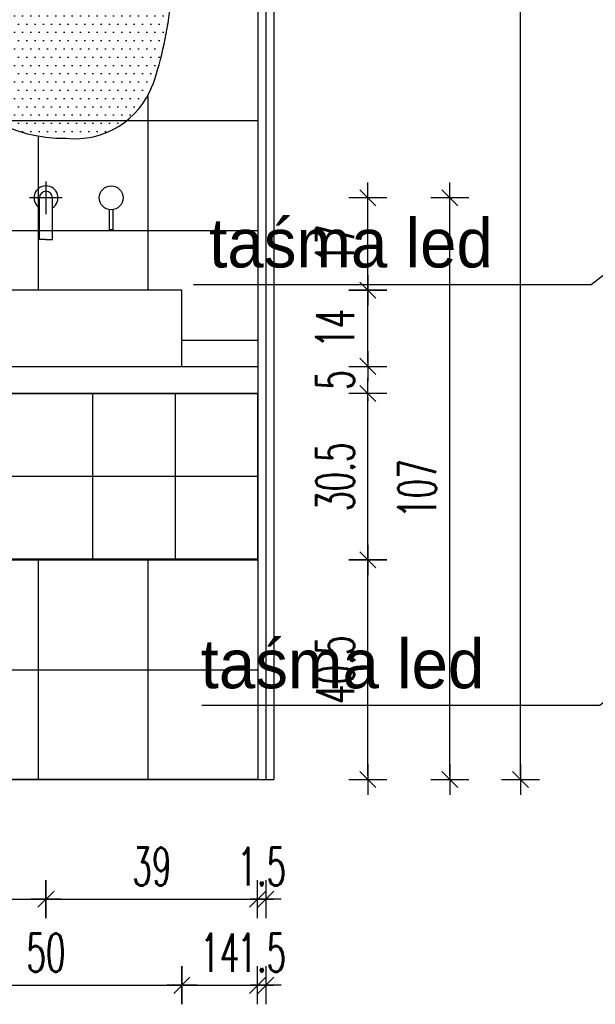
# Model space of a CAD drawing. Header units: centimetres. Extents: x -15121 to 30567, y -60641 to 0.
# Tile 82 of 256: x 7444 to 7550, y -26509 to -26328. Entities that reach past the tile are written whole.
import ezdxf

# ---------------------------------------------------------------- set-up
doc = ezdxf.new("R2010")
doc.units = ezdxf.units.CM
doc.header["$LTSCALE"] = 60
for name, color, linetype in [('AIKA lampy sanitariaty', 3, 'Continuous'), ('AIKA powierzchnie', 6, 'Continuous'), ('AIKA TYNK', 5, 'Continuous'), ('AIKA widoki wymiarowanie', 7, 'Continuous'), ('AIKA widokowe', 7, 'Continuous')]:
    doc.layers.add(name, color=color, linetype=linetype)
doc.styles.add('TableTextStyle', font='txt')
doc.styles.add('wymiar', font='txt.shx', dxfattribs={"width": 0.6})
doc.dimstyles.new('Dwudziestka', dxfattribs={"dimtxt": 7, "dimasz": 0.7, "dimexe": 5, "dimexo": 0, "dimgap": 2.5, "dimtad": 1, "dimtoh": 1, "dimdec": 3, "dimrnd": 0.5, "dimdsep": 46, "dimtxsty": 'wymiar', "dimblk": 'znacznik', "dimcen": 0, "dimdle": 5, "dimse1": 1, "dimse2": 1, "dimclrd": 256, "dimclre": 256, "dimclrt": 256, "dimadec": 0, "dimazin": 0, "dimtfac": 0.4, "dimtdec": 3, "dimtix": 1, "dimtofl": 0, "dimtmove": 2, "dimatfit": 3, "dimldrblk": 'znacznik', "dimfxl": 1, "dimtolj": 1, "dimarcsym": 0})

# ---------------------------------------------------------------- blocks, each defined once
blk = doc.blocks.new('lustro led')
at = {"layer": 'AIKA widokowe'}
h = blk.add_hatch(dxfattribs=at)
h.set_pattern_fill('DOTS', color=8, scale=0.8)
h.paths.add_polyline_path([(23.76, 16.23, 0.28089), (3.67, 28.04, 0.342642), (-9.64, 19.88, 0.056443), (-12.42, 7.09, 0.07931), (-12.53, -13.73, 0.083629), (-8.93, -29.25, 0.200399), (-2.56, -34.91, 0.19646), (16.03, -35.89, 0.202028), (23.96, -29.07, 0.089936), (28.45, -3.81, 0.103357)])
at = {"layer": 'AIKA widokowe', "color": 7}
for centre, radius, start, end in [((2.27, 15.39), 12.72, 83.6857, 159.3402), ((4.03, 5.66), 22.38, 28.1667, 90.9249), ((45.46, 1.2), 58.18, 161.2753, 174.1973), ((-21.83, -5.03), 50.3, 1.396, 24.9999), ((52.73, -3.66), 66.03, 170.6365, 188.775), ((-43.47, -4.04), 71.92, 339.6268, 0.1832), ((35.34, -10.81), 47.96, 183.4867, 202.6086), ((1.04, -24.45), 11.07, 205.7225, 251.0503), ((11.9, -23.07), 13.47, 287.868, 333.5545), ((7.94, -12.67), 24.6, 244.751, 289.2103)]:
    blk.add_arc(centre, radius, start, end, dxfattribs=at)
blk = doc.blocks.new('znacznik')
at = {"color": 0}
for points in [[(0, -5), (0, 5)], [(-4, 0), (4, 0)]]:
    blk.add_lwpolyline(points, dxfattribs=at)
at = {"color": 1}
blk.add_lwpolyline([(-2.12, -2.12), (2.12, 2.12)], dxfattribs=at)
blk = doc.blocks.new('*D6027')
at = {"layer": 'AIKA widoki wymiarowanie', "lineweight": -2, "transparency": 16777216}
blk.add_line((7369.18, -26490.13), (7447.78, -26490.13), dxfattribs=at)
at = {"layer": 'Defpoints', "color": 0, "transparency": 16777216}
for p in [(7448.48, -26364.12), (7368.48, -26368.78), (7448.48, -26490.13)]:
    blk.add_point(p, dxfattribs=at)
at = {"layer": 'AIKA widoki wymiarowanie', "lineweight": -2, "transparency": 16777216, "xscale": 0.7, "yscale": 0.7, "zscale": 0.7, "rotation": 180}
blk.add_blockref('znacznik', (7368.48, -26490.13), dxfattribs=at)
at = {"layer": 'AIKA widoki wymiarowanie', "lineweight": -2, "transparency": 16777216, "xscale": 0.7, "yscale": 0.7, "zscale": 0.7}
blk.add_blockref('znacznik', (7448.48, -26490.13), dxfattribs=at)
at = {"layer": 'AIKA widoki wymiarowanie', "transparency": 16777216, "insert": (7408.48, -26484.13), "char_height": 7, "attachment_point": 5, "style": 'wymiar'}
blk.add_mtext('\\A1;80', dxfattribs=at)
blk = doc.blocks.new('*D6028')
at = {"layer": 'AIKA widoki wymiarowanie', "lineweight": -2, "transparency": 16777216}
blk.add_line((7449.18, -26490.13), (7486.71, -26490.13), dxfattribs=at)
at = {"layer": 'Defpoints', "color": 0, "transparency": 16777216}
for p in [(7448.48, -26364.12), (7487.41, -26468.12), (7487.41, -26490.13)]:
    blk.add_point(p, dxfattribs=at)
at = {"layer": 'AIKA widoki wymiarowanie', "lineweight": -2, "transparency": 16777216, "xscale": 0.7, "yscale": 0.7, "zscale": 0.7, "rotation": 180}
blk.add_blockref('znacznik', (7448.48, -26490.13), dxfattribs=at)
at = {"layer": 'AIKA widoki wymiarowanie', "lineweight": -2, "transparency": 16777216, "xscale": 0.7, "yscale": 0.7, "zscale": 0.7}
blk.add_blockref('znacznik', (7487.41, -26490.13), dxfattribs=at)
at = {"layer": 'AIKA widoki wymiarowanie', "transparency": 16777216, "insert": (7467.94, -26484.13), "char_height": 7, "attachment_point": 5, "style": 'wymiar'}
blk.add_mtext('\\A1;39', dxfattribs=at)
blk = doc.blocks.new('*D6029')
at = {"layer": 'AIKA widoki wymiarowanie', "lineweight": -2, "transparency": 16777216}
for p, q in [((7486.71, -26490.13), (7486.01, -26490.13)), ((7489.61, -26490.13), (7490.31, -26490.13))]:
    blk.add_line(p, q, dxfattribs=at)
at = {"layer": 'Defpoints', "color": 0, "transparency": 16777216}
for p in [(7487.41, -26468.12), (7488.91, -26468.12), (7488.91, -26490.13)]:
    blk.add_point(p, dxfattribs=at)
at = {"layer": 'AIKA widoki wymiarowanie', "lineweight": -2, "transparency": 16777216, "xscale": 0.7, "yscale": 0.7, "zscale": 0.7}
blk.add_blockref('znacznik', (7487.41, -26490.13), dxfattribs=at)
at = {"layer": 'AIKA widoki wymiarowanie', "lineweight": -2, "transparency": 16777216, "xscale": 0.7, "yscale": 0.7, "zscale": 0.7, "rotation": 180}
blk.add_blockref('znacznik', (7488.91, -26490.13), dxfattribs=at)
at = {"layer": 'AIKA widoki wymiarowanie', "transparency": 16777216, "insert": (7488.16, -26484.13), "char_height": 7, "attachment_point": 5, "style": 'wymiar'}
blk.add_mtext('\\A1;1.5', dxfattribs=at)
blk = doc.blocks.new('*D6037')
at = {"layer": 'AIKA widoki wymiarowanie', "lineweight": -2, "transparency": 16777216}
blk.add_line((7424.18, -26505.96), (7472.78, -26505.96), dxfattribs=at)
at = {"layer": 'Defpoints', "color": 0, "transparency": 16777216}
for p in [(7423.48, -26392.12), (7473.48, -26392.12), (7473.48, -26505.96)]:
    blk.add_point(p, dxfattribs=at)
at = {"layer": 'AIKA widoki wymiarowanie', "lineweight": -2, "transparency": 16777216, "xscale": 0.7, "yscale": 0.7, "zscale": 0.7, "rotation": 180}
blk.add_blockref('znacznik', (7423.48, -26505.96), dxfattribs=at)
at = {"layer": 'AIKA widoki wymiarowanie', "lineweight": -2, "transparency": 16777216, "xscale": 0.7, "yscale": 0.7, "zscale": 0.7}
blk.add_blockref('znacznik', (7473.48, -26505.96), dxfattribs=at)
at = {"layer": 'AIKA widoki wymiarowanie', "transparency": 16777216, "insert": (7448.48, -26499.96), "char_height": 7, "attachment_point": 5, "style": 'wymiar'}
blk.add_mtext('\\A1;50', dxfattribs=at)
blk = doc.blocks.new('*D6038')
at = {"layer": 'AIKA widoki wymiarowanie', "lineweight": -2, "transparency": 16777216}
blk.add_line((7474.18, -26505.96), (7486.71, -26505.96), dxfattribs=at)
at = {"layer": 'Defpoints', "color": 0, "transparency": 16777216}
for p in [(7473.48, -26392.12), (7487.41, -26392.12), (7487.41, -26505.96)]:
    blk.add_point(p, dxfattribs=at)
at = {"layer": 'AIKA widoki wymiarowanie', "lineweight": -2, "transparency": 16777216, "xscale": 0.7, "yscale": 0.7, "zscale": 0.7, "rotation": 180}
blk.add_blockref('znacznik', (7473.48, -26505.96), dxfattribs=at)
at = {"layer": 'AIKA widoki wymiarowanie', "lineweight": -2, "transparency": 16777216, "xscale": 0.7, "yscale": 0.7, "zscale": 0.7}
blk.add_blockref('znacznik', (7487.41, -26505.96), dxfattribs=at)
at = {"layer": 'AIKA widoki wymiarowanie', "transparency": 16777216, "insert": (7480.44, -26499.96), "char_height": 7, "attachment_point": 5, "style": 'wymiar'}
blk.add_mtext('\\A1;14', dxfattribs=at)
blk = doc.blocks.new('*D6039')
at = {"layer": 'AIKA widoki wymiarowanie', "lineweight": -2, "transparency": 16777216}
blk.add_line((7507.67, -26467.42), (7507.67, -26428.42), dxfattribs=at)
at = {"layer": 'Defpoints', "color": 0, "transparency": 16777216}
for p in [(7457.12, -26427.72), (7507.67, -26427.72), (7457.12, -26468.12)]:
    blk.add_point(p, dxfattribs=at)
at = {"layer": 'AIKA widoki wymiarowanie', "lineweight": -2, "transparency": 16777216, "xscale": 0.7, "yscale": 0.7, "zscale": 0.7}
for p, rotation in [((7507.67, -26427.72), 90), ((7507.67, -26468.12), 270)]:
    blk.add_blockref('znacznik', p, dxfattribs=dict(at, rotation=rotation))
at = {"layer": 'AIKA widoki wymiarowanie', "transparency": 16777216, "insert": (7501.67, -26447.92), "char_height": 7, "attachment_point": 5, "rotation": 90, "style": 'wymiar'}
blk.add_mtext('\\A1;40.5', dxfattribs=at)
blk = doc.blocks.new('*D6040')
at = {"layer": 'AIKA widoki wymiarowanie', "lineweight": -2, "transparency": 16777216}
blk.add_line((7507.67, -26427.02), (7507.67, -26397.82), dxfattribs=at)
at = {"layer": 'Defpoints', "color": 0, "transparency": 16777216}
for p in [(7483.64, -26397.12), (7507.67, -26397.12), (7457.12, -26427.72)]:
    blk.add_point(p, dxfattribs=at)
at = {"layer": 'AIKA widoki wymiarowanie', "lineweight": -2, "transparency": 16777216, "xscale": 0.7, "yscale": 0.7, "zscale": 0.7}
for p, rotation in [((7507.67, -26397.12), 90), ((7507.67, -26427.72), 270)]:
    blk.add_blockref('znacznik', p, dxfattribs=dict(at, rotation=rotation))
at = {"layer": 'AIKA widoki wymiarowanie', "transparency": 16777216, "insert": (7501.67, -26412.42), "char_height": 7, "attachment_point": 5, "rotation": 90, "style": 'wymiar'}
blk.add_mtext('\\A1;30.5', dxfattribs=at)
blk = doc.blocks.new('*D6041')
at = {"layer": 'AIKA widoki wymiarowanie', "lineweight": -2, "transparency": 16777216}
for p, q in [((7507.67, -26391.42), (7507.67, -26390.72)), ((7507.67, -26397.82), (7507.67, -26398.52))]:
    blk.add_line(p, q, dxfattribs=at)
at = {"layer": 'Defpoints', "color": 0, "transparency": 16777216}
for p in [(7487.41, -26392.12), (7507.67, -26392.12), (7483.64, -26397.12)]:
    blk.add_point(p, dxfattribs=at)
at = {"layer": 'AIKA widoki wymiarowanie', "lineweight": -2, "transparency": 16777216, "xscale": 0.7, "yscale": 0.7, "zscale": 0.7}
for p, rotation in [((7507.67, -26392.12), 270), ((7507.67, -26397.12), 90)]:
    blk.add_blockref('znacznik', p, dxfattribs=dict(at, rotation=rotation))
at = {"layer": 'AIKA widoki wymiarowanie', "transparency": 16777216, "insert": (7501.67, -26394.62), "char_height": 7, "attachment_point": 5, "rotation": 90, "style": 'wymiar'}
blk.add_mtext('\\A1;5', dxfattribs=at)
blk = doc.blocks.new('*D6042')
at = {"layer": 'AIKA widoki wymiarowanie', "lineweight": -2, "transparency": 16777216}
blk.add_line((7507.67, -26391.42), (7507.67, -26378.82), dxfattribs=at)
at = {"layer": 'Defpoints', "color": 0, "transparency": 16777216}
for p in [(7473.48, -26378.12), (7507.67, -26378.12), (7487.41, -26392.12)]:
    blk.add_point(p, dxfattribs=at)
at = {"layer": 'AIKA widoki wymiarowanie', "lineweight": -2, "transparency": 16777216, "xscale": 0.7, "yscale": 0.7, "zscale": 0.7}
for p, rotation in [((7507.67, -26378.12), 90), ((7507.67, -26392.12), 270)]:
    blk.add_blockref('znacznik', p, dxfattribs=dict(at, rotation=rotation))
at = {"layer": 'AIKA widoki wymiarowanie', "transparency": 16777216, "insert": (7501.67, -26385.12), "char_height": 7, "attachment_point": 5, "rotation": 90, "style": 'wymiar'}
blk.add_mtext('\\A1;14', dxfattribs=at)
blk = doc.blocks.new('*D6043')
at = {"layer": 'AIKA widoki wymiarowanie', "lineweight": -2, "transparency": 16777216}
blk.add_line((7507.67, -26377.42), (7507.67, -26361.82), dxfattribs=at)
at = {"layer": 'Defpoints', "color": 0, "transparency": 16777216}
for p in [(7448.48, -26361.12), (7507.67, -26361.12), (7473.48, -26378.12)]:
    blk.add_point(p, dxfattribs=at)
at = {"layer": 'AIKA widoki wymiarowanie', "lineweight": -2, "transparency": 16777216, "xscale": 0.7, "yscale": 0.7, "zscale": 0.7}
for p, rotation in [((7507.67, -26361.12), 90), ((7507.67, -26378.12), 270)]:
    blk.add_blockref('znacznik', p, dxfattribs=dict(at, rotation=rotation))
at = {"layer": 'AIKA widoki wymiarowanie', "transparency": 16777216, "insert": (7501.67, -26369.62), "char_height": 7, "attachment_point": 5, "rotation": 90, "style": 'wymiar'}
blk.add_mtext('\\A1;17', dxfattribs=at)
blk = doc.blocks.new('*D5927')
at = {"layer": 'AIKA widoki wymiarowanie', "lineweight": -2, "transparency": 16777216}
blk.add_line((7522.75, -26467.42), (7522.75, -26361.82), dxfattribs=at)
at = {"layer": 'Defpoints', "color": 0, "transparency": 16777216}
for p in [(7448.48, -26361.12), (7522.75, -26361.12), (7457.12, -26468.12)]:
    blk.add_point(p, dxfattribs=at)
at = {"layer": 'AIKA widoki wymiarowanie', "lineweight": -2, "transparency": 16777216, "xscale": 0.7, "yscale": 0.7, "zscale": 0.7}
for p, rotation in [((7522.75, -26361.12), 90), ((7522.75, -26468.12), 270)]:
    blk.add_blockref('znacznik', p, dxfattribs=dict(at, rotation=rotation))
at = {"layer": 'AIKA widoki wymiarowanie', "transparency": 16777216, "insert": (7516.75, -26414.62), "char_height": 7, "attachment_point": 5, "rotation": 90, "style": 'wymiar'}
blk.add_mtext('\\A1;107', dxfattribs=at)
blk = doc.blocks.new('*D6044')
at = {"layer": 'AIKA widoki wymiarowanie', "lineweight": -2, "transparency": 16777216}
blk.add_line((7535.76, -26467.42), (7535.76, -26167.82), dxfattribs=at)
at = {"layer": 'Defpoints', "color": 0, "transparency": 16777216}
for p in [(7467.21, -26167.12), (7535.76, -26167.12), (7467.21, -26468.12)]:
    blk.add_point(p, dxfattribs=at)
at = {"layer": 'AIKA widoki wymiarowanie', "lineweight": -2, "transparency": 16777216, "xscale": 0.7, "yscale": 0.7, "zscale": 0.7}
for p, rotation in [((7535.76, -26167.12), 90), ((7535.76, -26468.12), 270)]:
    blk.add_blockref('znacznik', p, dxfattribs=dict(at, rotation=rotation))
at = {"layer": 'AIKA widoki wymiarowanie', "transparency": 16777216, "insert": (7529.76, -26317.62), "char_height": 7, "attachment_point": 5, "rotation": 90, "style": 'wymiar'}
blk.add_mtext('\\A1;301', dxfattribs=at)
blk = doc.blocks.new('*D5928')
at = {"layer": 'AIKA widoki wymiarowanie', "lineweight": -2, "transparency": 16777216}
for p, q in [((7486.71, -26505.96), (7486.01, -26505.96)), ((7489.61, -26505.96), (7490.31, -26505.96))]:
    blk.add_line(p, q, dxfattribs=at)
at = {"layer": 'Defpoints', "color": 0, "transparency": 16777216}
for p in [(7487.41, -26468.12), (7488.91, -26468.12), (7488.91, -26505.96)]:
    blk.add_point(p, dxfattribs=at)
at = {"layer": 'AIKA widoki wymiarowanie', "lineweight": -2, "transparency": 16777216, "xscale": 0.7, "yscale": 0.7, "zscale": 0.7}
blk.add_blockref('znacznik', (7487.41, -26505.96), dxfattribs=at)
at = {"layer": 'AIKA widoki wymiarowanie', "lineweight": -2, "transparency": 16777216, "xscale": 0.7, "yscale": 0.7, "zscale": 0.7, "rotation": 180}
blk.add_blockref('znacznik', (7488.91, -26505.96), dxfattribs=at)
at = {"layer": 'AIKA widoki wymiarowanie', "transparency": 16777216, "insert": (7488.16, -26499.96), "char_height": 7, "attachment_point": 5, "style": 'wymiar'}
blk.add_mtext('\\A1;1.5', dxfattribs=at)

msp = doc.modelspace()

# ---------------------------------------------------------------- linework, layer by layer
at = {"layer": 'AIKA powierzchnie', "color": 2}
for points in [[(7205.413, -26167.1228), (7487.413, -26167.1228), (7487.413, -26468.1228), (7205.413, -26468.1228)], [(7253.413, -26427.5228), (7487.413, -26427.5228), (7487.413, -26397.1228), (7253.413, -26397.1228)]]:
    msp.add_lwpolyline(points, close=True, dxfattribs=at)
at = {"layer": 'AIKA TYNK'}
for p in [(7488.913, -26082.1228), (7203.913, -26468.1228)]:
    msp.add_line(p, (7488.913, -26468.1228), dxfattribs=at)
at = {"layer": 'AIKA widokowe', "color": 8}
for p, q in [((7490.413, -26082.1228), (7490.413, -26468.1228)), ((7467.213, -26342.3549), (7467.213, -26378.1228)), ((7413.76, -26346.9228), (7487.413, -26346.9228)), ((7447.013, -26349.7553), (7447.013, -26378.1228)), ((7205.413, -26367.1228), (7487.413, -26367.1228)), ((7473.4751, -26387.3228), (7487.413, -26387.3228)), ((7457.013, -26397.1228), (7457.013, -26427.5228)), ((7472.213, -26397.1228), (7472.213, -26427.5228)), ((7253.413, -26412.3228), (7487.413, -26412.3228)), ((7205.413, -26427.7228), (7487.413, -26427.7228)), ((7447.013, -26427.5228), (7447.013, -26468.1228)), ((7467.213, -26427.5228), (7467.213, -26468.1228)), ((7205.413, -26447.9228), (7487.413, -26447.9228)), ((7488.913, -26468.1228), (7490.413, -26468.1228))]:
    msp.add_line(p, q, dxfattribs=at)
at = {"layer": 'AIKA widokowe', "color": 7}
for p, q in [((7487.413, -26167.1228), (7487.413, -26468.1228)), ((7448.4751, -26358.1228), (7448.4751, -26364.1228)), ((7451.4751, -26361.1228), (7445.4751, -26361.1228)), ((7447.2751, -26368.7833), (7447.2751, -26361.1228)), ((7449.6751, -26368.7833), (7449.6751, -26361.1228)), ((7448.4751, -26368.7833), (7447.2751, -26368.7833)), ((7448.4751, -26368.7833), (7449.6751, -26368.7833)), ((7205.413, -26392.1228), (7487.413, -26392.1228)), ((7205.413, -26397.1228), (7487.413, -26397.1228)), ((7205.413, -26427.5228), (7487.413, -26427.5228))]:
    msp.add_line(p, q, dxfattribs=at)
for points in [[(7583.6285, -26350.1228), (7548.764, -26377.1228), (7475.603, -26377.1228)], [(7460.7751, -26363.3023), (7460.7751, -26367.0421), (7460.1751, -26367.0421), (7460.1751, -26363.3023)], [(7585.1898, -26427.5228), (7550.3253, -26454.5228), (7477.1643, -26454.5228)]]:
    msp.add_lwpolyline(points, dxfattribs=at)
msp.add_lwpolyline([(7423.4751, -26392.1228), (7473.4751, -26392.1228), (7473.4751, -26378.1228), (7423.4751, -26378.1228)], close=True, dxfattribs=at)
msp.add_circle((7460.4751, -26361.1228), 2.2, dxfattribs=at)
for radius, start, end in [(2.2, 303.055731, 236.944269), (1.2, 0, 180)]:
    msp.add_arc((7448.4751, -26361.1228), radius, start, end, dxfattribs=at)

# ---------------------------------------------------------------- block references
at = {"layer": 'AIKA widokowe', "color": 6, "xscale": 1.197459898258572, "yscale": 1.197459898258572, "zscale": 1.197459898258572, "rotation": 180}
msp.add_blockref('lustro led', (7456.5661, -26316.5973), dxfattribs=at)

# ---------------------------------------------------------------- texts
at = {"layer": 'AIKA lampy sanitariaty', "color": 4, "char_height": 9, "width": 197.524619, "attachment_point": 1, "style": 'TableTextStyle'}
for insert in [(7478.4897, -26364.9324), (7476.9284, -26442.3324)]:
    msp.add_mtext('taśma led', dxfattribs=dict(at, insert=insert))

# ---------------------------------------------------------------- dimensions: what is measured, and where the dimension line sits
at = {"layer": 'AIKA widoki wymiarowanie'}
for base, p1, p2, picture, middle in [((7535.7643, -26167.1228), (7467.213, -26468.1228), (7467.213, -26167.1228), '*D6044', (7529.7643, -26317.6228)), ((7507.6675, -26361.1228), (7473.4751, -26378.1228), (7448.4751, -26361.1228), '*D6043', (7501.6675, -26369.6228)), ((7522.7492, -26361.1228), (7457.1162, -26468.1228), (7448.4751, -26361.1228), '*D5927', (7516.7492, -26414.6228)), ((7507.6675, -26378.1228), (7487.413, -26392.1228), (7473.4751, -26378.1228), '*D6042', (7501.6675, -26385.1228)), ((7507.6675, -26392.1228), (7483.6412, -26397.1228), (7487.413, -26392.1228), '*D6041', (7501.6675, -26394.6228)), ((7507.6675, -26397.1228), (7457.1162, -26427.7228), (7483.6412, -26397.1228), '*D6040', (7501.6675, -26412.4228)), ((7507.6675, -26427.7228), (7457.1162, -26468.1228), (7457.1162, -26427.7228), '*D6039', (7501.6675, -26447.9228))]:
    dim = msp.add_linear_dim(base=base, p1=p1, p2=p2, angle=90, dimstyle='Dwudziestka', dxfattribs=at)
    dim.commit()
    dim.dimension.update_dxf_attribs({"geometry": picture, "text_midpoint": middle})
for base, p1, p2, picture, middle in [((7448.4751, -26490.1308), (7368.4751, -26368.7833), (7448.4751, -26364.1228), '*D6027', (7408.4751, -26484.1308)), ((7487.413, -26490.1308), (7448.4751, -26364.1228), (7487.413, -26468.1228), '*D6028', (7467.944, -26484.1308)), ((7473.4751, -26505.9612), (7423.4751, -26392.1228), (7473.4751, -26392.1228), '*D6037', (7448.4751, -26499.9612)), ((7487.413, -26505.9612), (7473.4751, -26392.1228), (7487.413, -26392.1228), '*D6038', (7480.444, -26499.9612)), ((7488.913, -26490.1308), (7487.413, -26468.1228), (7488.913, -26468.1228), '*D6029', (7488.163, -26484.1308)), ((7488.913, -26505.9612), (7487.413, -26468.1228), (7488.913, -26468.1228), '*D5928', (7488.163, -26499.9612))]:
    dim = msp.add_linear_dim(base=base, p1=p1, p2=p2, dimstyle='Dwudziestka', dxfattribs=at)
    dim.commit()
    dim.dimension.update_dxf_attribs({"geometry": picture, "text_midpoint": middle})

doc.saveas('drawing.dxf')
